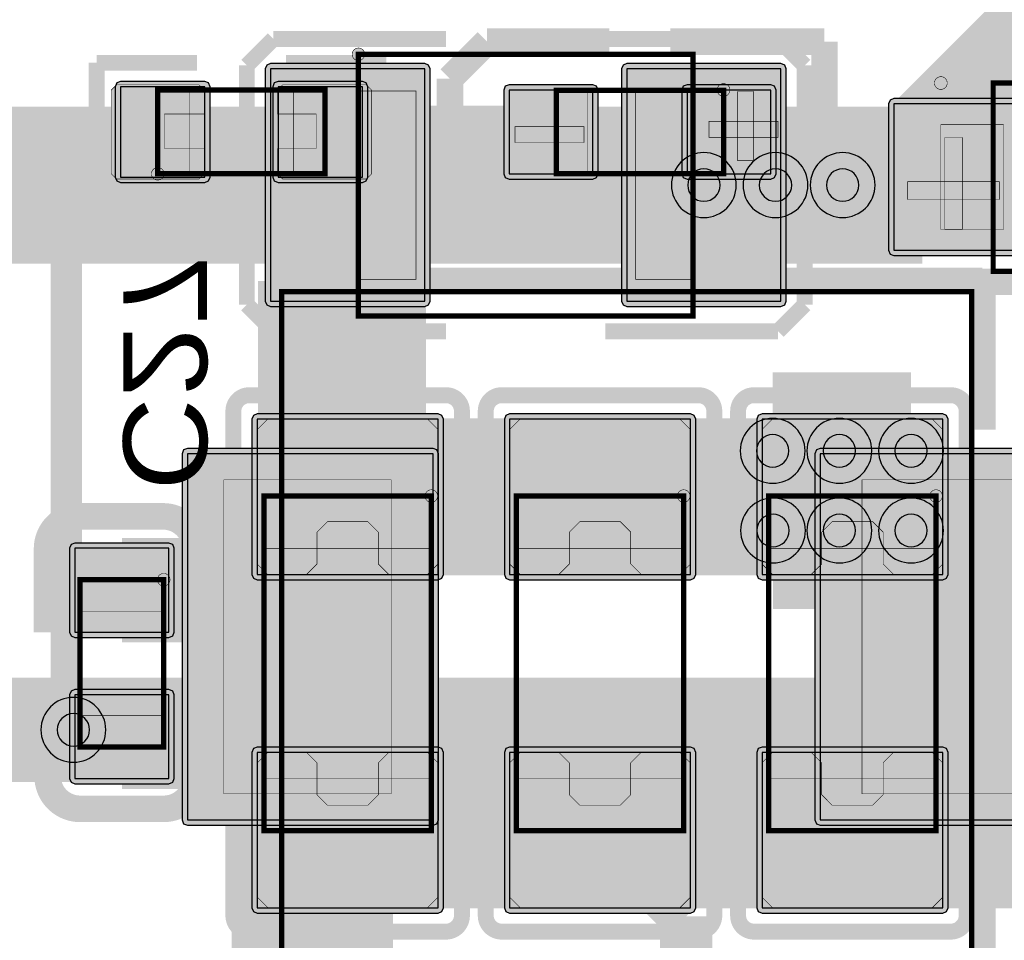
# Model space of a CAD drawing. Header units: millimetres. Extents: x -8 to 125, y -6 to 113.
# Tile 92 of 142: x 84.49 to 93.91, y 19.07 to 27.87. Entities that reach past the tile are written whole.
import ezdxf
from ezdxf.enums import TextEntityAlignment as Align

# ---------------------------------------------------------------- set-up
doc = ezdxf.new("R2010")
doc.units = ezdxf.units.MM
for name, color, linetype, true_color in [('Bottom Layer', 7, 'Continuous', 0x0000ff), ('Bottom Paste Mask Layer', 7, 'Continuous', 0x800000), ('Bottom Silkscreen Layer', 7, 'Continuous', 0x66cc33), ('Bottom Solder Mask Layer', 7, 'Continuous', 0xaa00ff), ('Component Marking Layer', 7, 'Continuous', 0x66ffcc), ('Component Shape Layer', 7, 'Continuous', 0x00cccc), ('Document Layer', 7, 'Continuous', 0xffffff), ('Hole Layer', 7, 'Continuous', 0x222222), ('Inner1', 7, 'Continuous', 0x999966), ('Inner2', 7, 'Continuous', 0x008000), ('Multi-Layer', 7, 'Continuous', 0xc0c0c0), ('Pin Soldering Layer', 7, 'Continuous', 0xcc9999), ('Top Layer', 7, 'Continuous', 0xff0000), ('Top Paste Mask Layer', 7, 'Continuous', 0x808080), ('Top Silkscreen Layer', 7, 'Continuous', 0xffcc00), ('Top Solder Mask Layer', 7, 'Continuous', 0x800080)]:
    doc.layers.add(name, color=color, linetype=linetype, true_color=true_color)
doc.styles.get("Standard").update_dxf_attribs({"font": 'arial.ttf'})

msp = doc.modelspace()

# ---------------------------------------------------------------- hatches: boundary and pattern name
at = {"layer": 'Bottom Layer'}
for points in [[(88.3646, 25.179), (88.3646, 27.3991), (86.8906, 27.3991), (86.8906, 25.179)], [(91.7708, 25.179), (91.7708, 27.3991), (90.2968, 27.3991), (90.2968, 25.179)], [(92.8499, 27.065), (92.8499, 25.6655), (94.0488, 25.6655), (94.0488, 27.065)], [(88.4916, 24.0521), (86.7636, 24.0521), (86.7636, 22.5671), (88.4916, 22.5671)], [(90.9046, 24.0521), (89.1766, 24.0521), (89.1766, 22.5671), (90.9046, 22.5671)], [(93.3176, 24.0521), (91.5896, 24.0521), (91.5896, 22.5671), (93.3176, 22.5671)], [(85.9186, 22.8171), (85.0186, 22.8171), (85.0186, 22.0171), (85.9186, 22.0171)], [(85.9186, 21.417), (85.0186, 21.417), (85.0186, 20.617), (85.9186, 20.617)], [(88.4916, 20.867), (86.7636, 20.867), (86.7636, 19.382), (88.4916, 19.382)], [(90.9046, 20.867), (89.1766, 20.867), (89.1766, 19.382), (90.9046, 19.382)], [(93.3176, 20.867), (91.5896, 20.867), (91.5896, 19.382), (93.3176, 19.382)]]:
    msp.add_hatch(color=256, dxfattribs=at).paths.add_polyline_path(points)
at = {"layer": 'Bottom Paste Mask Layer'}
for points in [[(88.3646, 25.179), (88.3646, 27.3991), (86.8906, 27.3991), (86.8906, 25.179)], [(91.7708, 25.179), (91.7708, 27.3991), (90.2968, 27.3991), (90.2968, 25.179)], [(92.8499, 27.065), (92.8499, 25.6655), (94.0488, 25.6655), (94.0488, 27.065)], [(88.3916, 22.5671), (88.0214, 22.5671), (87.9214, 22.6671), (87.9214, 22.972), (87.8214, 23.072), (87.4339, 23.072), (87.3339, 22.972), (87.3339, 22.6671), (87.2339, 22.5671), (86.8636, 22.5671), (86.7636, 22.6671), (86.7636, 23.952), (86.8636, 24.052), (88.3916, 24.052), (88.4916, 23.952), (88.4916, 22.6671)], [(90.8046, 22.5671), (90.4344, 22.5671), (90.3344, 22.6671), (90.3344, 22.972), (90.2344, 23.072), (89.8469, 23.072), (89.7469, 22.972), (89.7469, 22.6671), (89.6469, 22.5671), (89.2766, 22.5671), (89.1766, 22.6671), (89.1766, 23.952), (89.2766, 24.052), (90.8046, 24.052), (90.9046, 23.952), (90.9046, 22.6671)], [(93.2177, 22.5671), (92.8474, 22.5671), (92.7474, 22.6671), (92.7474, 22.972), (92.6474, 23.072), (92.2599, 23.072), (92.1599, 22.972), (92.1599, 22.6671), (92.0599, 22.5671), (91.6896, 22.5671), (91.5896, 22.6671), (91.5896, 23.952), (91.6896, 24.052), (93.2177, 24.052), (93.3177, 23.952), (93.3177, 22.6671)], [(85.9186, 22.8171), (85.0186, 22.8171), (85.0186, 22.0171), (85.9186, 22.0171)], [(85.9186, 21.417), (85.0186, 21.417), (85.0186, 20.617), (85.9186, 20.617)], [(88.3916, 20.867), (88.0214, 20.867), (87.9214, 20.767), (87.9214, 20.4621), (87.8214, 20.3621), (87.4339, 20.3621), (87.3339, 20.4621), (87.3339, 20.767), (87.2339, 20.867), (86.8636, 20.867), (86.7636, 20.767), (86.7636, 19.482), (86.8636, 19.382), (88.3916, 19.382), (88.4916, 19.482), (88.4916, 20.767)], [(90.8046, 20.867), (90.4344, 20.867), (90.3344, 20.767), (90.3344, 20.4621), (90.2344, 20.3621), (89.8469, 20.3621), (89.7469, 20.4621), (89.7469, 20.767), (89.6469, 20.867), (89.2766, 20.867), (89.1766, 20.767), (89.1766, 19.482), (89.2766, 19.382), (90.8046, 19.382), (90.9046, 19.482), (90.9046, 20.767)], [(93.2177, 20.867), (92.8474, 20.867), (92.7474, 20.767), (92.7474, 20.4621), (92.6474, 20.3621), (92.2599, 20.3621), (92.1599, 20.4621), (92.1599, 20.767), (92.0599, 20.867), (91.6896, 20.867), (91.5896, 20.767), (91.5896, 19.482), (91.6896, 19.382), (93.2177, 19.382), (93.3177, 19.482), (93.3177, 20.767)]]:
    msp.add_hatch(color=256, dxfattribs=at).paths.add_polyline_path(points)
at = {"layer": 'Bottom Solder Mask Layer'}
for points in [[(88.4154, 25.179), (88.4154, 27.3991), (88.4006, 27.435), (88.3646, 27.4499), (86.8906, 27.4499), (86.8547, 27.435), (86.8398, 27.3991), (86.8398, 25.179), (86.8547, 25.1431), (86.8906, 25.1282), (88.3646, 25.1282), (88.4006, 25.1431)], [(91.8216, 25.179), (91.8216, 27.3991), (91.8067, 27.435), (91.7708, 27.4499), (90.2968, 27.4499), (90.2609, 27.435), (90.246, 27.3991), (90.246, 25.179), (90.2609, 25.1431), (90.2968, 25.1282), (91.7708, 25.1282), (91.8067, 25.1431)], [(92.7991, 27.065), (92.7991, 25.6655), (92.814, 25.6296), (92.8499, 25.6147), (94.0488, 25.6147), (94.0847, 25.6296), (94.0996, 25.6655), (94.0996, 27.065), (94.0847, 27.1009), (94.0488, 27.1158), (92.8499, 27.1158), (92.814, 27.1009)], [(88.4916, 24.1029), (86.7636, 24.1029), (86.7277, 24.0881), (86.7128, 24.0521), (86.7128, 22.5671), (86.7277, 22.5312), (86.7636, 22.5163), (88.4916, 22.5163), (88.5276, 22.5312), (88.5424, 22.5671), (88.5424, 24.0521), (88.5276, 24.0881)], [(90.9046, 24.1029), (89.1766, 24.1029), (89.1407, 24.0881), (89.1258, 24.0521), (89.1258, 22.5671), (89.1407, 22.5312), (89.1766, 22.5163), (90.9046, 22.5163), (90.9406, 22.5312), (90.9554, 22.5671), (90.9554, 24.0521), (90.9406, 24.0881)], [(93.3176, 24.1029), (91.5896, 24.1029), (91.5537, 24.0881), (91.5388, 24.0521), (91.5388, 22.5671), (91.5537, 22.5312), (91.5896, 22.5163), (93.3176, 22.5163), (93.3536, 22.5312), (93.3684, 22.5671), (93.3684, 24.0521), (93.3536, 24.0881)], [(85.9186, 22.8679), (85.0186, 22.8679), (84.9827, 22.853), (84.9678, 22.8171), (84.9678, 22.0171), (84.9827, 21.9811), (85.0186, 21.9663), (85.9186, 21.9663), (85.9546, 21.9811), (85.9694, 22.0171), (85.9694, 22.8171), (85.9546, 22.853)], [(85.9186, 21.4678), (85.0186, 21.4678), (84.9827, 21.4529), (84.9678, 21.417), (84.9678, 20.617), (84.9827, 20.5811), (85.0186, 20.5662), (85.9186, 20.5662), (85.9546, 20.5811), (85.9694, 20.617), (85.9694, 21.417), (85.9546, 21.4529)], [(88.4916, 20.9178), (86.7636, 20.9178), (86.7277, 20.9029), (86.7128, 20.867), (86.7128, 19.382), (86.7277, 19.346), (86.7636, 19.3312), (88.4916, 19.3312), (88.5276, 19.346), (88.5424, 19.382), (88.5424, 20.867), (88.5276, 20.9029)], [(90.9046, 20.9178), (89.1766, 20.9178), (89.1407, 20.9029), (89.1258, 20.867), (89.1258, 19.382), (89.1407, 19.346), (89.1766, 19.3312), (90.9046, 19.3312), (90.9406, 19.346), (90.9554, 19.382), (90.9554, 20.867), (90.9406, 20.9029)], [(93.3176, 20.9178), (91.5896, 20.9178), (91.5537, 20.9029), (91.5388, 20.867), (91.5388, 19.382), (91.5537, 19.346), (91.5896, 19.3312), (93.3176, 19.3312), (93.3536, 19.346), (93.3684, 19.382), (93.3684, 20.867), (93.3536, 20.9029)]]:
    msp.add_hatch(color=256, dxfattribs=at).paths.add_polyline_path(points)
at = {"layer": 'Component Marking Layer'}
for points in [[(87.6707, 27.5391, 1), (87.7907, 27.5391, 1)], [(93.2385, 27.2644, 1), (93.3604, 27.2644, 1)], [(91.1608, 27.1984, 1), (91.2827, 27.1984, 1)], [(85.7516, 26.3971, 1), (85.8716, 26.3971, 1)], [(88.3678, 23.317, 1), (88.4877, 23.317, 1)], [(90.7808, 23.317, 1), (90.9007, 23.317, 1)], [(93.1938, 23.317, 1), (93.3137, 23.317, 1)], [(85.8086, 22.517, 1), (85.9286, 22.517, 1)]]:
    msp.add_hatch(color=256, dxfattribs=at).paths.add_polyline_path(points)
at = {"layer": 'Document Layer'}
for points in [[(91.3564, 26.5227), (91.3564, 27.1831), (91.5088, 27.1831), (91.5088, 26.5227)], [(89.2278, 26.8479), (89.8882, 26.8479), (89.8882, 26.6955), (89.2278, 26.6955)], [(91.082, 26.8987), (91.7424, 26.8987), (91.7424, 26.7463), (91.082, 26.7463)], [(93.3376, 26.7437), (93.3376, 25.8674), (93.5052, 25.8674), (93.5052, 26.7437), (93.4976, 26.7437)], [(92.982, 26.1519), (93.8583, 26.1519), (93.8583, 26.3221), (92.982, 26.3221), (92.982, 26.3119)]]:
    msp.add_hatch(color=256, dxfattribs=at).paths.add_polyline_path(points)
at = {"layer": 'Pin Soldering Layer'}
for points in [[(85.8116, 26.3971), (85.8116, 27.1971), (86.1116, 27.1971), (86.1116, 26.3971)], [(87.4116, 26.3971), (87.4116, 27.1971), (87.1116, 27.1971), (87.1116, 26.3971)], [(87.7307, 25.3891), (87.7307, 27.1891), (88.2807, 27.1891), (88.2807, 25.3891)], [(89.6215, 26.3983), (89.6215, 27.1958), (89.9213, 27.1958), (89.9213, 26.3983)], [(90.9307, 25.3891), (90.9307, 27.1891), (90.3807, 27.1891), (90.3807, 25.3891)], [(91.2217, 27.1958), (91.2217, 26.3983), (90.922, 26.3983), (90.922, 27.1958)], [(93.2995, 25.8649), (93.8989, 25.8649), (93.8989, 26.8656), (93.2995, 26.8656)], [(86.444, 20.4699), (86.444, 23.4722), (88.0442, 23.4722), (88.0442, 20.4699)], [(92.5451, 20.4699), (92.5451, 23.4722), (94.1453, 23.4722), (94.1453, 20.4699)], [(88.4276, 23.317), (86.8276, 23.317), (86.8276, 22.817), (88.4276, 22.817)], [(90.8406, 23.317), (89.2406, 23.317), (89.2406, 22.817), (90.8406, 22.817)], [(93.2536, 23.317), (91.6536, 23.317), (91.6536, 22.817), (93.2536, 22.817)], [(85.8686, 22.517), (85.0686, 22.517), (85.0686, 22.217), (85.8686, 22.217)], [(85.8686, 20.917), (85.0686, 20.917), (85.0686, 21.217), (85.8686, 21.217)], [(88.4276, 20.117), (86.8276, 20.117), (86.8276, 20.617), (88.4276, 20.617)], [(90.8406, 20.117), (89.2406, 20.117), (89.2406, 20.617), (90.8406, 20.617)], [(93.2536, 20.117), (91.6536, 20.117), (91.6536, 20.617), (93.2536, 20.617)]]:
    msp.add_hatch(color=256, dxfattribs=at).paths.add_polyline_path(points)
at = {"layer": 'Top Layer'}
for points in [[(85.455, 27.2291), (85.455, 26.365), (86.2615, 26.365), (86.2615, 27.2291)], [(86.9618, 27.2291), (86.9618, 26.365), (87.7682, 26.365), (87.7682, 27.2291)], [(89.1707, 26.397), (89.9708, 26.397), (89.9708, 27.1971), (89.1707, 27.1971)], [(90.8725, 26.397), (91.6726, 26.397), (91.6726, 27.1971), (90.8725, 27.1971)], [(88.4442, 23.7211), (86.0947, 23.7211), (86.0947, 20.221), (88.4442, 20.221)], [(94.4945, 23.7211), (92.145, 23.7211), (92.145, 20.221), (94.4945, 20.221)]]:
    msp.add_hatch(color=256, dxfattribs=at).paths.add_polyline_path(points)
at = {"layer": 'Top Paste Mask Layer'}
for points in [[(86.2566, 27.197), (86.2566, 26.9691), (85.8767, 26.9691), (85.8767, 26.6391), (86.2566, 26.6391), (86.2566, 26.397), (86.2067, 26.347), (85.4167, 26.347), (85.3666, 26.397), (85.3666, 27.197), (85.4167, 27.247), (86.2067, 27.247)], [(87.8067, 27.247), (87.0067, 27.247), (86.9566, 27.197), (86.9566, 26.9691), (87.3266, 26.9691), (87.3266, 26.6391), (86.9566, 26.6391), (86.9566, 26.397), (87.0067, 26.347), (87.8067, 26.347), (87.8566, 26.397), (87.8566, 27.197)], [(89.1707, 26.397), (89.9708, 26.397), (89.9708, 27.1971), (89.1707, 27.1971)], [(90.8725, 26.397), (91.6726, 26.397), (91.6726, 27.1971), (90.8725, 27.1971)], [(88.4442, 23.7211), (86.0947, 23.7211), (86.0947, 20.221), (88.4442, 20.221)], [(94.4945, 23.7211), (92.145, 23.7211), (92.145, 20.221), (94.4945, 20.221)]]:
    msp.add_hatch(color=256, dxfattribs=at).paths.add_polyline_path(points)
at = {"layer": 'Top Solder Mask Layer'}
for points in [[(85.4042, 27.2291), (85.4042, 26.365), (85.4191, 26.3291), (85.455, 26.3142), (86.2615, 26.3142), (86.2974, 26.3291), (86.3123, 26.365), (86.3123, 27.2291), (86.2974, 27.265), (86.2615, 27.2799), (85.455, 27.2799), (85.4191, 27.265)], [(86.911, 27.2291), (86.911, 26.365), (86.9258, 26.3291), (86.9618, 26.3142), (87.7682, 26.3142), (87.8042, 26.3291), (87.819, 26.365), (87.819, 27.2291), (87.8042, 27.265), (87.7682, 27.2799), (86.9618, 27.2799), (86.9258, 27.265)], [(89.1707, 26.3462), (89.9708, 26.3462), (90.0067, 26.3611), (90.0216, 26.397), (90.0216, 27.1971), (90.0067, 27.233), (89.9708, 27.2479), (89.1707, 27.2479), (89.1348, 27.233), (89.1199, 27.1971), (89.1199, 26.397), (89.1348, 26.3611)], [(90.8725, 26.3462), (91.6726, 26.3462), (91.7085, 26.3611), (91.7234, 26.397), (91.7234, 27.1971), (91.7085, 27.233), (91.6726, 27.2479), (90.8725, 27.2479), (90.8366, 27.233), (90.8217, 27.1971), (90.8217, 26.397), (90.8366, 26.3611)], [(88.4442, 23.7719), (86.0947, 23.7719), (86.0588, 23.757), (86.0439, 23.7211), (86.0439, 20.221), (86.0588, 20.1851), (86.0947, 20.1702), (88.4442, 20.1702), (88.4802, 20.1851), (88.495, 20.221), (88.495, 23.7211), (88.4802, 23.757)], [(94.4945, 23.7719), (92.145, 23.7719), (92.1091, 23.757), (92.0942, 23.7211), (92.0942, 20.221), (92.1091, 20.1851), (92.145, 20.1702), (94.4945, 20.1702), (94.5305, 20.1851), (94.5453, 20.221), (94.5453, 23.7211), (94.5305, 23.757)]]:
    msp.add_hatch(color=256, dxfattribs=at).paths.add_polyline_path(points)

# ---------------------------------------------------------------- linework, layer by layer
at = {"layer": 'Bottom Layer'}
for points in [[(88.3646, 25.179), (88.3646, 27.3991), (86.8906, 27.3991), (86.8906, 25.179)], [(91.7708, 25.179), (91.7708, 27.3991), (90.2968, 27.3991), (90.2968, 25.179)], [(92.8499, 27.065), (92.8499, 25.6655), (94.0488, 25.6655), (94.0488, 27.065)], [(88.4916, 24.0521), (86.7636, 24.0521), (86.7636, 22.5671), (88.4916, 22.5671)], [(90.9046, 24.0521), (89.1766, 24.0521), (89.1766, 22.5671), (90.9046, 22.5671)], [(93.3176, 24.0521), (91.5896, 24.0521), (91.5896, 22.5671), (93.3176, 22.5671)], [(85.9186, 22.8171), (85.0186, 22.8171), (85.0186, 22.0171), (85.9186, 22.0171)], [(85.9186, 21.417), (85.0186, 21.417), (85.0186, 20.617), (85.9186, 20.617)], [(88.4916, 20.867), (86.7636, 20.867), (86.7636, 19.382), (88.4916, 19.382)], [(90.9046, 20.867), (89.1766, 20.867), (89.1766, 19.382), (90.9046, 19.382)], [(93.3176, 20.867), (91.5896, 20.867), (91.5896, 19.382), (93.3176, 19.382)]]:
    msp.add_lwpolyline(points, close=True, dxfattribs=at)
for points, const_width in [([(87.6276, 23.3096), (87.6276, 26.2891)], 1.5), ([(93.3731, 26.2891), (93.4493, 26.3653)], 1), ([(92.3606, 26.2891), (91.7183, 26.2891)], 1), ([(92.3606, 26.2891), (93.3731, 26.2891)], 1), ([(90.0406, 23.3096), (87.6276, 23.3096)], 1.5), ([(92.4536, 23.3096), (90.0406, 23.3096)], 1.5), ([(86.7351, 22.4171), (87.6276, 23.3096)], 1), ([(93.0886, 22.987), (92.7661, 23.3096)], 0.5), ([(95.3747, 22.987), (93.0886, 22.987)], 0.5), ([(85.4686, 22.4171), (86.7351, 22.4171)], 1), ([(85.4686, 21.017), (86.7351, 21.017)], 1), ([(86.7351, 21.017), (87.6276, 20.1245)], 1), ([(85.4036, 21.082), (85.0052, 21.082)], 0.5), ([(85.4686, 21.017), (85.4036, 21.082)], 0.5), ([(87.3101, 19.807), (87.6276, 20.1245)], 1.5), ([(90.0406, 20.1245), (87.6276, 20.1245)], 1.5), ([(92.4536, 20.1245), (90.0406, 20.1245)], 1.5), ([(95.2934, 20.1245), (92.4536, 20.1245)], 1.5), ([(87.3101, 19.807), (87.3101, 12.518)], 1.5), ([(90.8646, 19.3005), (90.0406, 20.1245)], 0.5), ([(90.8646, 17.907), (90.8646, 19.3005)], 0.5)]:
    msp.add_lwpolyline(points, dxfattribs=dict(at, const_width=const_width))
at = {"layer": 'Bottom Paste Mask Layer'}
for points in [[(88.3646, 25.179), (88.3646, 27.3991), (86.8906, 27.3991), (86.8906, 25.179)], [(91.7708, 25.179), (91.7708, 27.3991), (90.2968, 27.3991), (90.2968, 25.179)], [(92.8499, 27.065), (92.8499, 25.6655), (94.0488, 25.6655), (94.0488, 27.065)], [(85.9186, 22.8171), (85.0186, 22.8171), (85.0186, 22.0171), (85.9186, 22.0171)], [(85.9186, 21.417), (85.0186, 21.417), (85.0186, 20.617), (85.9186, 20.617)]]:
    msp.add_lwpolyline(points, close=True, dxfattribs=at)
at = {"layer": 'Bottom Paste Mask Layer', "const_width": 0.00508}
for points in [[(88.3916, 22.5671), (88.0214, 22.5671), (87.9214, 22.6671), (87.9214, 22.972), (87.8214, 23.072), (87.4339, 23.072), (87.3339, 22.972), (87.3339, 22.6671), (87.2339, 22.5671), (86.8636, 22.5671), (86.7636, 22.6671), (86.7636, 23.952), (86.8636, 24.052), (88.3916, 24.052), (88.4916, 23.952), (88.4916, 22.6671)], [(88.3916, 22.5671), (88.0214, 22.5671), (87.9214, 22.6671), (87.9214, 22.972), (87.8214, 23.072), (87.4339, 23.072), (87.3339, 22.972), (87.3339, 22.6671), (87.2339, 22.5671), (86.8636, 22.5671), (86.7636, 22.6671), (86.7636, 23.952), (86.8636, 24.052), (88.3916, 24.052), (88.4916, 23.952), (88.4916, 22.6671)], [(90.8046, 22.5671), (90.4344, 22.5671), (90.3344, 22.6671), (90.3344, 22.972), (90.2344, 23.072), (89.8469, 23.072), (89.7469, 22.972), (89.7469, 22.6671), (89.6469, 22.5671), (89.2766, 22.5671), (89.1766, 22.6671), (89.1766, 23.952), (89.2766, 24.052), (90.8046, 24.052), (90.9046, 23.952), (90.9046, 22.6671)], [(90.8046, 22.5671), (90.4344, 22.5671), (90.3344, 22.6671), (90.3344, 22.972), (90.2344, 23.072), (89.8469, 23.072), (89.7469, 22.972), (89.7469, 22.6671), (89.6469, 22.5671), (89.2766, 22.5671), (89.1766, 22.6671), (89.1766, 23.952), (89.2766, 24.052), (90.8046, 24.052), (90.9046, 23.952), (90.9046, 22.6671)], [(93.2177, 22.5671), (92.8474, 22.5671), (92.7474, 22.6671), (92.7474, 22.972), (92.6474, 23.072), (92.2599, 23.072), (92.1599, 22.972), (92.1599, 22.6671), (92.0599, 22.5671), (91.6896, 22.5671), (91.5896, 22.6671), (91.5896, 23.952), (91.6896, 24.052), (93.2177, 24.052), (93.3177, 23.952), (93.3177, 22.6671)], [(93.2177, 22.5671), (92.8474, 22.5671), (92.7474, 22.6671), (92.7474, 22.972), (92.6474, 23.072), (92.2599, 23.072), (92.1599, 22.972), (92.1599, 22.6671), (92.0599, 22.5671), (91.6896, 22.5671), (91.5896, 22.6671), (91.5896, 23.952), (91.6896, 24.052), (93.2177, 24.052), (93.3177, 23.952), (93.3177, 22.6671)], [(88.3916, 20.867), (88.0214, 20.867), (87.9214, 20.767), (87.9214, 20.4621), (87.8214, 20.3621), (87.4339, 20.3621), (87.3339, 20.4621), (87.3339, 20.767), (87.2339, 20.867), (86.8636, 20.867), (86.7636, 20.767), (86.7636, 19.482), (86.8636, 19.382), (88.3916, 19.382), (88.4916, 19.482), (88.4916, 20.767)], [(88.3916, 20.867), (88.0214, 20.867), (87.9214, 20.767), (87.9214, 20.4621), (87.8214, 20.3621), (87.4339, 20.3621), (87.3339, 20.4621), (87.3339, 20.767), (87.2339, 20.867), (86.8636, 20.867), (86.7636, 20.767), (86.7636, 19.482), (86.8636, 19.382), (88.3916, 19.382), (88.4916, 19.482), (88.4916, 20.767)], [(90.8046, 20.867), (90.4344, 20.867), (90.3344, 20.767), (90.3344, 20.4621), (90.2344, 20.3621), (89.8469, 20.3621), (89.7469, 20.4621), (89.7469, 20.767), (89.6469, 20.867), (89.2766, 20.867), (89.1766, 20.767), (89.1766, 19.482), (89.2766, 19.382), (90.8046, 19.382), (90.9046, 19.482), (90.9046, 20.767)], [(90.8046, 20.867), (90.4344, 20.867), (90.3344, 20.767), (90.3344, 20.4621), (90.2344, 20.3621), (89.8469, 20.3621), (89.7469, 20.4621), (89.7469, 20.767), (89.6469, 20.867), (89.2766, 20.867), (89.1766, 20.767), (89.1766, 19.482), (89.2766, 19.382), (90.8046, 19.382), (90.9046, 19.482), (90.9046, 20.767)], [(93.2177, 20.867), (92.8474, 20.867), (92.7474, 20.767), (92.7474, 20.4621), (92.6474, 20.3621), (92.2599, 20.3621), (92.1599, 20.4621), (92.1599, 20.767), (92.0599, 20.867), (91.6896, 20.867), (91.5896, 20.767), (91.5896, 19.482), (91.6896, 19.382), (93.2177, 19.382), (93.3177, 19.482), (93.3177, 20.767)], [(93.2177, 20.867), (92.8474, 20.867), (92.7474, 20.767), (92.7474, 20.4621), (92.6474, 20.3621), (92.2599, 20.3621), (92.1599, 20.4621), (92.1599, 20.767), (92.0599, 20.867), (91.6896, 20.867), (91.5896, 20.767), (91.5896, 19.482), (91.6896, 19.382), (93.2177, 19.382), (93.3177, 19.482), (93.3177, 20.767)]]:
    msp.add_lwpolyline(points, close=True, dxfattribs=at)
at = {"layer": 'Bottom Silkscreen Layer'}
for points, const_width in [([(86.9177, 27.6861), (86.6637, 27.4321)], 0.152), ([(86.9177, 27.6861), (86.6637, 27.4321)], 0.152), ([(88.5687, 27.6861), (86.9177, 27.6861)], 0.152), ([(88.5687, 27.6861), (86.9177, 27.6861)], 0.152), ([(91.7437, 27.6861), (90.0927, 27.6861)], 0.152), ([(91.7437, 27.6861), (90.0927, 27.6861)], 0.152), ([(91.9977, 27.4321), (91.7437, 27.6861)], 0.152), ([(91.9977, 27.4321), (91.7437, 27.6861)], 0.152), ([(86.6637, 27.4321), (86.6637, 25.1461)], 0.152), ([(86.6637, 27.4321), (86.6637, 25.1461)], 0.152), ([(91.9977, 25.1461), (91.9977, 27.4321)], 0.152), ([(91.9977, 25.1461), (91.9977, 27.4321)], 0.152), ([(93.6474, 27.366), (96.6497, 27.366)], 0.254), ([(93.6474, 27.366), (96.6497, 27.366)], 0.254), ([(93.6474, 25.3645), (96.6497, 25.3645)], 0.254), ([(93.6474, 25.3645), (96.6497, 25.3645)], 0.254), ([(86.6637, 25.1461), (86.9177, 24.892)], 0.152), ([(86.6637, 25.1461), (86.9177, 24.892)], 0.152), ([(91.7437, 24.892), (91.9977, 25.1461)], 0.152), ([(91.7437, 24.892), (91.9977, 25.1461)], 0.152), ([(86.9177, 24.892), (88.5687, 24.892)], 0.152), ([(86.9177, 24.892), (88.5687, 24.892)], 0.152), ([(90.0927, 24.892), (91.7437, 24.892)], 0.152), ([(90.0927, 24.892), (91.7437, 24.892)], 0.152), ([(88.5678, 24.2806), (86.6874, 24.2806)], 0.1524), ([(88.5678, 24.2806), (86.6874, 24.2806)], 0.1524), ([(90.9808, 24.2806), (89.1004, 24.2806)], 0.1524), ([(90.9808, 24.2806), (89.1004, 24.2806)], 0.1524), ([(93.3939, 24.2806), (91.5134, 24.2806)], 0.1524), ([(93.3939, 24.2806), (91.5134, 24.2806)], 0.1524), ([(86.535, 24.1282), (86.535, 22.6433)], 0.1524), ([(86.535, 24.1282), (86.535, 22.6433)], 0.1524), ([(88.7202, 22.6433), (88.7202, 24.1282)], 0.1524), ([(88.7202, 22.6433), (88.7202, 24.1282)], 0.1524), ([(88.948, 24.1282), (88.948, 22.6433)], 0.1524), ([(88.948, 24.1282), (88.948, 22.6433)], 0.1524), ([(91.1332, 22.6433), (91.1332, 24.1282)], 0.1524), ([(91.1332, 22.6433), (91.1332, 24.1282)], 0.1524), ([(91.361, 24.1282), (91.361, 22.6433)], 0.1524), ([(91.361, 24.1282), (91.361, 22.6433)], 0.1524), ([(93.5463, 22.6433), (93.5463, 24.1282)], 0.1524), ([(93.5463, 22.6433), (93.5463, 24.1282)], 0.1524), ([(85.063, 23.1225), (85.863, 23.1225)], 0.254), ([(85.063, 23.1225), (85.863, 23.1225)], 0.254), ([(84.7532, 22.0127), (84.7532, 22.8127)], 0.254), ([(84.7532, 22.0127), (84.7532, 22.8127)], 0.254), ([(86.1728, 22.0127), (86.1728, 22.8127)], 0.254), ([(86.1728, 22.0127), (86.1728, 22.8127)], 0.254), ([(84.759, 21.4368), (84.759, 20.6368)], 0.254), ([(84.759, 21.4368), (84.759, 20.6368)], 0.254), ([(86.1787, 21.4368), (86.1787, 20.6368)], 0.254), ([(86.1787, 21.4368), (86.1787, 20.6368)], 0.254), ([(86.535, 19.3058), (86.535, 20.7908)], 0.1524), ([(86.535, 19.3058), (86.535, 20.7908)], 0.1524), ([(88.7202, 20.7908), (88.7202, 19.3058)], 0.1524), ([(88.7202, 20.7908), (88.7202, 19.3058)], 0.1524), ([(88.948, 19.3058), (88.948, 20.7908)], 0.1524), ([(88.948, 19.3058), (88.948, 20.7908)], 0.1524), ([(91.1332, 20.7908), (91.1332, 19.3058)], 0.1524), ([(91.1332, 20.7908), (91.1332, 19.3058)], 0.1524), ([(91.361, 19.3058), (91.361, 20.7908)], 0.1524), ([(91.361, 19.3058), (91.361, 20.7908)], 0.1524), ([(93.5463, 20.7908), (93.5463, 19.3058)], 0.1524), ([(93.5463, 20.7908), (93.5463, 19.3058)], 0.1524), ([(85.0689, 20.327), (85.8689, 20.327)], 0.254), ([(85.0689, 20.327), (85.8689, 20.327)], 0.254), ([(88.5678, 19.1534), (86.6874, 19.1534)], 0.1524), ([(88.5678, 19.1534), (86.6874, 19.1534)], 0.1524), ([(90.9808, 19.1534), (89.1004, 19.1534)], 0.1524), ([(90.9808, 19.1534), (89.1004, 19.1534)], 0.1524), ([(93.3939, 19.1534), (91.5134, 19.1534)], 0.1524), ([(93.3939, 19.1534), (91.5134, 19.1534)], 0.1524)]:
    msp.add_lwpolyline(points, dxfattribs=dict(at, const_width=const_width))
for points, const_width in [([(86.6874, 24.2806, 0.414214), (86.535, 24.1282)], 0.1524), ([(86.6874, 24.2806, 0.414214), (86.535, 24.1282)], 0.1524), ([(88.7202, 24.1282, 0.414214), (88.5678, 24.2806)], 0.1524), ([(88.7202, 24.1282, 0.414214), (88.5678, 24.2806)], 0.1524), ([(89.1004, 24.2806, 0.414214), (88.948, 24.1282)], 0.1524), ([(89.1004, 24.2806, 0.414214), (88.948, 24.1282)], 0.1524), ([(91.1332, 24.1282, 0.414214), (90.9808, 24.2806)], 0.1524), ([(91.1332, 24.1282, 0.414214), (90.9808, 24.2806)], 0.1524), ([(91.5134, 24.2806, 0.414214), (91.361, 24.1282)], 0.1524), ([(91.5134, 24.2806, 0.414214), (91.361, 24.1282)], 0.1524), ([(93.5463, 24.1282, 0.414214), (93.3939, 24.2806)], 0.1524), ([(93.5463, 24.1282, 0.414214), (93.3939, 24.2806)], 0.1524), ([(85.063, 23.1226, 0.414214), (84.7532, 22.8127)], 0.254), ([(85.063, 23.1226, 0.414214), (84.7532, 22.8127)], 0.254), ([(86.1728, 22.8127, 0.414239), (85.863, 23.1226)], 0.254), ([(86.1728, 22.8127, 0.414239), (85.863, 23.1226)], 0.254), ([(84.759, 20.6369, 0.414239), (85.0689, 20.327)], 0.254), ([(84.759, 20.6369, 0.414239), (85.0689, 20.327)], 0.254), ([(85.8688, 20.327, 0.414214), (86.1787, 20.6369)], 0.254), ([(85.8688, 20.327, 0.414214), (86.1787, 20.6369)], 0.254), ([(86.6874, 19.1534, -0.414214), (86.535, 19.3058)], 0.1524), ([(86.6874, 19.1534, -0.414214), (86.535, 19.3058)], 0.1524), ([(88.7202, 19.3058, -0.414214), (88.5678, 19.1534)], 0.1524), ([(88.7202, 19.3058, -0.414214), (88.5678, 19.1534)], 0.1524), ([(89.1004, 19.1534, -0.414214), (88.948, 19.3058)], 0.1524), ([(89.1004, 19.1534, -0.414214), (88.948, 19.3058)], 0.1524), ([(91.1332, 19.3058, -0.414214), (90.9808, 19.1534)], 0.1524), ([(91.1332, 19.3058, -0.414214), (90.9808, 19.1534)], 0.1524), ([(91.5134, 19.1534, -0.414214), (91.361, 19.3058)], 0.1524), ([(91.5134, 19.1534, -0.414214), (91.361, 19.3058)], 0.1524), ([(93.5463, 19.3058, -0.414214), (93.3939, 19.1534)], 0.1524), ([(93.5463, 19.3058, -0.414214), (93.3939, 19.1534)], 0.1524)]:
    msp.add_lwpolyline(points, format="xyb", dxfattribs=dict(at, const_width=const_width))
at = {"layer": 'Bottom Solder Mask Layer'}
for points in [[(88.4154, 25.179), (88.4154, 27.3991), (88.4006, 27.435), (88.3646, 27.4499), (86.8906, 27.4499), (86.8547, 27.435), (86.8398, 27.3991), (86.8398, 25.179), (86.8547, 25.1431), (86.8906, 25.1282), (88.3646, 25.1282), (88.4006, 25.1431)], [(91.8216, 25.179), (91.8216, 27.3991), (91.8067, 27.435), (91.7708, 27.4499), (90.2968, 27.4499), (90.2609, 27.435), (90.246, 27.3991), (90.246, 25.179), (90.2609, 25.1431), (90.2968, 25.1282), (91.7708, 25.1282), (91.8067, 25.1431)], [(92.7991, 27.065), (92.7991, 25.6655), (92.814, 25.6296), (92.8499, 25.6147), (94.0488, 25.6147), (94.0847, 25.6296), (94.0996, 25.6655), (94.0996, 27.065), (94.0847, 27.1009), (94.0488, 27.1158), (92.8499, 27.1158), (92.814, 27.1009)], [(88.4916, 24.1029), (86.7636, 24.1029), (86.7277, 24.0881), (86.7128, 24.0521), (86.7128, 22.5671), (86.7277, 22.5312), (86.7636, 22.5163), (88.4916, 22.5163), (88.5276, 22.5312), (88.5424, 22.5671), (88.5424, 24.0521), (88.5276, 24.0881)], [(90.9046, 24.1029), (89.1766, 24.1029), (89.1407, 24.0881), (89.1258, 24.0521), (89.1258, 22.5671), (89.1407, 22.5312), (89.1766, 22.5163), (90.9046, 22.5163), (90.9406, 22.5312), (90.9554, 22.5671), (90.9554, 24.0521), (90.9406, 24.0881)], [(93.3176, 24.1029), (91.5896, 24.1029), (91.5537, 24.0881), (91.5388, 24.0521), (91.5388, 22.5671), (91.5537, 22.5312), (91.5896, 22.5163), (93.3176, 22.5163), (93.3536, 22.5312), (93.3684, 22.5671), (93.3684, 24.0521), (93.3536, 24.0881)], [(85.9186, 22.8679), (85.0186, 22.8679), (84.9827, 22.853), (84.9678, 22.8171), (84.9678, 22.0171), (84.9827, 21.9811), (85.0186, 21.9663), (85.9186, 21.9663), (85.9546, 21.9811), (85.9694, 22.0171), (85.9694, 22.8171), (85.9546, 22.853)], [(85.9186, 21.4678), (85.0186, 21.4678), (84.9827, 21.4529), (84.9678, 21.417), (84.9678, 20.617), (84.9827, 20.5811), (85.0186, 20.5662), (85.9186, 20.5662), (85.9546, 20.5811), (85.9694, 20.617), (85.9694, 21.417), (85.9546, 21.4529)], [(88.4916, 20.9178), (86.7636, 20.9178), (86.7277, 20.9029), (86.7128, 20.867), (86.7128, 19.382), (86.7277, 19.346), (86.7636, 19.3312), (88.4916, 19.3312), (88.5276, 19.346), (88.5424, 19.382), (88.5424, 20.867), (88.5276, 20.9029)], [(90.9046, 20.9178), (89.1766, 20.9178), (89.1407, 20.9029), (89.1258, 20.867), (89.1258, 19.382), (89.1407, 19.346), (89.1766, 19.3312), (90.9046, 19.3312), (90.9406, 19.346), (90.9554, 19.382), (90.9554, 20.867), (90.9406, 20.9029)], [(93.3176, 20.9178), (91.5896, 20.9178), (91.5537, 20.9029), (91.5388, 20.867), (91.5388, 19.382), (91.5537, 19.346), (91.5896, 19.3312), (93.3176, 19.3312), (93.3536, 19.346), (93.3684, 19.382), (93.3684, 20.867), (93.3536, 20.9029)]]:
    msp.add_lwpolyline(points, close=True, dxfattribs=at)
at = {"layer": 'Component Marking Layer', "const_width": 0.00508}
for points in [[(87.6707, 27.5391, 1), (87.7907, 27.5391, 1)], [(93.2385, 27.2644, 1), (93.3604, 27.2644, 1)], [(91.1608, 27.1984, 1), (91.2827, 27.1984, 1)], [(85.7516, 26.3971, 1), (85.8716, 26.3971, 1)], [(88.3678, 23.317, 1), (88.4877, 23.317, 1)], [(90.7808, 23.317, 1), (90.9007, 23.317, 1)], [(93.1938, 23.317, 1), (93.3137, 23.317, 1)], [(85.8086, 22.517, 1), (85.9286, 22.517, 1)]]:
    msp.add_lwpolyline(points, format="xyb", close=True, dxfattribs=at)
at = {"layer": 'Component Shape Layer', "const_width": 0.0508}
for points in [[(90.9307, 25.039), (90.9307, 27.5391), (87.7307, 27.5391), (87.7307, 25.039)], [(90.9307, 25.039), (90.9307, 27.5391), (87.7307, 27.5391), (87.7307, 25.039)], [(85.8116, 26.3971), (85.8116, 27.1971), (87.4116, 27.1971), (87.4116, 26.3971)], [(85.8116, 26.3971), (85.8116, 27.1971), (87.4116, 27.1971), (87.4116, 26.3971)], [(89.6215, 27.1958), (91.2217, 27.1958), (91.2217, 26.3983), (89.6215, 26.3983)], [(89.6215, 27.1958), (91.2217, 27.1958), (91.2217, 26.3983), (89.6215, 26.3983)], [(93.7998, 25.4661), (96.4999, 25.4661), (96.4999, 27.2644), (93.7998, 27.2644)], [(93.7998, 25.4661), (96.4999, 25.4661), (96.4999, 27.2644), (93.7998, 27.2644)], [(86.9952, 18.6716), (86.9952, 25.2705), (93.5941, 25.2705), (93.5941, 18.6716)], [(86.9952, 18.6716), (86.9952, 25.2705), (93.5941, 25.2705), (93.5941, 18.6716)], [(88.4276, 23.317), (86.8276, 23.317), (86.8276, 20.117), (88.4276, 20.117)], [(88.4276, 23.317), (86.8276, 23.317), (86.8276, 20.117), (88.4276, 20.117)], [(90.8406, 23.317), (89.2406, 23.317), (89.2406, 20.117), (90.8406, 20.117)], [(90.8406, 23.317), (89.2406, 23.317), (89.2406, 20.117), (90.8406, 20.117)], [(93.2536, 23.317), (91.6536, 23.317), (91.6536, 20.117), (93.2536, 20.117)], [(93.2536, 23.317), (91.6536, 23.317), (91.6536, 20.117), (93.2536, 20.117)], [(85.8686, 22.517), (85.0686, 22.517), (85.0686, 20.917), (85.8686, 20.917)], [(85.8686, 22.517), (85.0686, 22.517), (85.0686, 20.917), (85.8686, 20.917)]]:
    msp.add_lwpolyline(points, close=True, dxfattribs=at)
at = {"layer": 'Document Layer', "const_width": 0.00508}
for points in [[(91.3564, 26.5227), (91.3564, 27.1831), (91.5088, 27.1831), (91.5088, 26.5227)], [(91.3564, 26.5227), (91.3564, 27.1831), (91.5088, 27.1831), (91.5088, 26.5227)], [(89.2278, 26.8479), (89.8882, 26.8479), (89.8882, 26.6955), (89.2278, 26.6955)], [(89.2278, 26.8479), (89.8882, 26.8479), (89.8882, 26.6955), (89.2278, 26.6955)], [(91.082, 26.8987), (91.7424, 26.8987), (91.7424, 26.7463), (91.082, 26.7463)], [(91.082, 26.8987), (91.7424, 26.8987), (91.7424, 26.7463), (91.082, 26.7463)], [(93.3376, 26.7437), (93.3376, 25.8674), (93.5052, 25.8674), (93.5052, 26.7437), (93.4976, 26.7437)], [(93.3376, 26.7437), (93.3376, 25.8674), (93.5052, 25.8674), (93.5052, 26.7437), (93.4976, 26.7437)], [(92.982, 26.1519), (93.8583, 26.1519), (93.8583, 26.3221), (92.982, 26.3221), (92.982, 26.3119)], [(92.982, 26.1519), (93.8583, 26.1519), (93.8583, 26.3221), (92.982, 26.3221), (92.982, 26.3119)]]:
    msp.add_lwpolyline(points, close=True, dxfattribs=at)
at = {"layer": 'Hole Layer'}
for points in [[(90.8788, 26.2891, 1), (91.1888, 26.2891), (91.1888, 26.2891, 1), (90.8788, 26.2891)], [(91.5633, 26.2891, 1), (91.8733, 26.2891), (91.8733, 26.2891, 1), (91.5633, 26.2891)], [(92.2056, 26.2891, 1), (92.5156, 26.2891), (92.5156, 26.2891, 1), (92.2056, 26.2891)], [(91.5366, 23.749, 1), (91.8466, 23.749), (91.8466, 23.749, 1), (91.5366, 23.749)], [(92.1744, 23.749, 1), (92.4844, 23.749), (92.4844, 23.749, 1), (92.1744, 23.749)], [(92.8596, 23.749, 1), (93.1696, 23.749), (93.1696, 23.749, 1), (92.8596, 23.749)], [(91.5396, 22.987, 1), (91.8496, 22.987), (91.8496, 22.987, 1), (91.5396, 22.987)], [(92.1744, 22.987, 1), (92.4844, 22.987), (92.4844, 22.987, 1), (92.1744, 22.987)], [(92.8596, 22.987, 1), (93.1696, 22.987), (93.1696, 22.987, 1), (92.8596, 22.987)], [(84.8502, 21.082, 1), (85.1602, 21.082), (85.1602, 21.082, 1), (84.8502, 21.082)]]:
    msp.add_lwpolyline(points, format="xyb", dxfattribs=at)
at = {"layer": 'Inner1', "const_width": 1}
for points in [[(50.8744, 21.082), (85.0052, 21.082)], [(85.0052, 21.082), (100.5842, 21.082)]]:
    msp.add_lwpolyline(points, dxfattribs=at)
at = {"layer": 'Inner2', "const_width": 1.5}
for points in [[(93.1226, 26.2891), (105.2183, 38.3847)], [(91.0338, 26.2891), (77.6286, 26.2891)], [(91.0338, 26.2891), (91.7183, 26.2891)], [(91.7183, 26.2891), (92.3606, 26.2891)], [(92.3606, 26.2891), (93.1226, 26.2891)]]:
    msp.add_lwpolyline(points, dxfattribs=at)
at = {"layer": 'Multi-Layer'}
for points in [[(90.7238, 26.2891, 1), (91.3438, 26.2891), (91.3438, 26.2891, 1), (90.7238, 26.2891)], [(91.4083, 26.2891, 1), (92.0283, 26.2891), (92.0283, 26.2891, 1), (91.4083, 26.2891)], [(92.0506, 26.2891, 1), (92.6706, 26.2891), (92.6706, 26.2891, 1), (92.0506, 26.2891)], [(91.3816, 23.749, 1), (92.0016, 23.749), (92.0016, 23.749, 1), (91.3816, 23.749)], [(92.0194, 23.749, 1), (92.6394, 23.749), (92.6394, 23.749, 1), (92.0194, 23.749)], [(92.7046, 23.749, 1), (93.3246, 23.749), (93.3246, 23.749, 1), (92.7046, 23.749)], [(91.3846, 22.987, 1), (92.0046, 22.987), (92.0046, 22.987, 1), (91.3846, 22.987)], [(92.0194, 22.987, 1), (92.6394, 22.987), (92.6394, 22.987, 1), (92.0194, 22.987)], [(92.7046, 22.987, 1), (93.3246, 22.987), (93.3246, 22.987, 1), (92.7046, 22.987)], [(84.6952, 21.082, 1), (85.3152, 21.082), (85.3152, 21.082, 1), (84.6952, 21.082)]]:
    msp.add_lwpolyline(points, format="xyb", dxfattribs=at)
at = {"layer": 'Pin Soldering Layer', "const_width": 0.00508}
for points in [[(85.8116, 26.3971), (85.8116, 27.1971), (86.1116, 27.1971), (86.1116, 26.3971)], [(85.8116, 26.3971), (85.8116, 27.1971), (86.1116, 27.1971), (86.1116, 26.3971)], [(87.4116, 26.3971), (87.4116, 27.1971), (87.1116, 27.1971), (87.1116, 26.3971)], [(87.4116, 26.3971), (87.4116, 27.1971), (87.1116, 27.1971), (87.1116, 26.3971)], [(87.7307, 25.3891), (87.7307, 27.1891), (88.2807, 27.1891), (88.2807, 25.3891)], [(87.7307, 25.3891), (87.7307, 27.1891), (88.2807, 27.1891), (88.2807, 25.3891)], [(89.6215, 26.3983), (89.6215, 27.1958), (89.9213, 27.1958), (89.9213, 26.3983)], [(89.6215, 26.3983), (89.6215, 27.1958), (89.9213, 27.1958), (89.9213, 26.3983)], [(90.9307, 25.3891), (90.9307, 27.1891), (90.3807, 27.1891), (90.3807, 25.3891)], [(90.9307, 25.3891), (90.9307, 27.1891), (90.3807, 27.1891), (90.3807, 25.3891)], [(91.2217, 27.1958), (91.2217, 26.3983), (90.922, 26.3983), (90.922, 27.1958)], [(91.2217, 27.1958), (91.2217, 26.3983), (90.922, 26.3983), (90.922, 27.1958)], [(93.2995, 25.8649), (93.8989, 25.8649), (93.8989, 26.8656), (93.2995, 26.8656)], [(93.2995, 25.8649), (93.8989, 25.8649), (93.8989, 26.8656), (93.2995, 26.8656)], [(86.444, 20.4699), (86.444, 23.4722), (88.0442, 23.4722), (88.0442, 20.4699)], [(86.444, 20.4699), (86.444, 23.4722), (88.0442, 23.4722), (88.0442, 20.4699)], [(92.5451, 20.4699), (92.5451, 23.4722), (94.1453, 23.4722), (94.1453, 20.4699)], [(92.5451, 20.4699), (92.5451, 23.4722), (94.1453, 23.4722), (94.1453, 20.4699)], [(88.4276, 23.317), (86.8276, 23.317), (86.8276, 22.817), (88.4276, 22.817)], [(88.4276, 23.317), (86.8276, 23.317), (86.8276, 22.817), (88.4276, 22.817)], [(90.8406, 23.317), (89.2406, 23.317), (89.2406, 22.817), (90.8406, 22.817)], [(90.8406, 23.317), (89.2406, 23.317), (89.2406, 22.817), (90.8406, 22.817)], [(93.2536, 23.317), (91.6536, 23.317), (91.6536, 22.817), (93.2536, 22.817)], [(93.2536, 23.317), (91.6536, 23.317), (91.6536, 22.817), (93.2536, 22.817)], [(85.8686, 22.517), (85.0686, 22.517), (85.0686, 22.217), (85.8686, 22.217)], [(85.8686, 22.517), (85.0686, 22.517), (85.0686, 22.217), (85.8686, 22.217)], [(85.8686, 20.917), (85.0686, 20.917), (85.0686, 21.217), (85.8686, 21.217)], [(85.8686, 20.917), (85.0686, 20.917), (85.0686, 21.217), (85.8686, 21.217)], [(88.4276, 20.117), (86.8276, 20.117), (86.8276, 20.617), (88.4276, 20.617)], [(88.4276, 20.117), (86.8276, 20.117), (86.8276, 20.617), (88.4276, 20.617)], [(90.8406, 20.117), (89.2406, 20.117), (89.2406, 20.617), (90.8406, 20.617)], [(90.8406, 20.117), (89.2406, 20.117), (89.2406, 20.617), (90.8406, 20.617)], [(93.2536, 20.117), (91.6536, 20.117), (91.6536, 20.617), (93.2536, 20.617)], [(93.2536, 20.117), (91.6536, 20.117), (91.6536, 20.617), (93.2536, 20.617)]]:
    msp.add_lwpolyline(points, close=True, dxfattribs=at)
at = {"layer": 'Top Layer'}
for points, const_width in [([(90.9296, 26.7971), (90.5486, 27.1781)], 0.5), ([(89.5707, 26.7971), (87.365, 26.7971)], 0.5), ([(91.2725, 26.7971), (90.9296, 26.7971)], 0.5), ([(85.8583, 26.7971), (84.9365, 25.8752)], 0.3), ([(84.9365, 25.8752), (84.9365, 21.0368)], 0.3), ([(91.6916, 23.749), (92.3294, 23.749)], 1.5), ([(92.3294, 23.749), (93.0146, 23.749)], 1.5), ([(93.0146, 23.749), (93.0146, 22.987)], 1.5), ([(91.6946, 22.987), (92.3294, 22.987)], 1.5), ([(92.3294, 22.987), (93.0146, 22.987)], 1.5), ([(87.2695, 21.971), (87.2695, 17.0959)], 1.5)]:
    msp.add_lwpolyline(points, dxfattribs=dict(at, const_width=const_width))
for points in [[(85.455, 27.2291), (85.455, 26.365), (86.2615, 26.365), (86.2615, 27.2291)], [(86.9618, 27.2291), (86.9618, 26.365), (87.7682, 26.365), (87.7682, 27.2291)], [(89.1707, 26.397), (89.9708, 26.397), (89.9708, 27.1971), (89.1707, 27.1971)], [(90.8725, 26.397), (91.6726, 26.397), (91.6726, 27.1971), (90.8725, 27.1971)], [(88.4442, 23.7211), (86.0947, 23.7211), (86.0947, 20.221), (88.4442, 20.221)], [(94.4945, 23.7211), (92.145, 23.7211), (92.145, 20.221), (94.4945, 20.221)]]:
    msp.add_lwpolyline(points, close=True, dxfattribs=at)
at = {"layer": 'Top Paste Mask Layer', "const_width": 0.00508}
for points in [[(86.2566, 27.197), (86.2566, 26.9691), (85.8767, 26.9691), (85.8767, 26.6391), (86.2566, 26.6391), (86.2566, 26.397), (86.2067, 26.347), (85.4167, 26.347), (85.3666, 26.397), (85.3666, 27.197), (85.4167, 27.247), (86.2067, 27.247)], [(86.2566, 27.197), (86.2566, 26.9691), (85.8767, 26.9691), (85.8767, 26.6391), (86.2566, 26.6391), (86.2566, 26.397), (86.2067, 26.347), (85.4167, 26.347), (85.3666, 26.397), (85.3666, 27.197), (85.4167, 27.247), (86.2067, 27.247)], [(87.8067, 27.247), (87.0067, 27.247), (86.9566, 27.197), (86.9566, 26.9691), (87.3266, 26.9691), (87.3266, 26.6391), (86.9566, 26.6391), (86.9566, 26.397), (87.0067, 26.347), (87.8067, 26.347), (87.8566, 26.397), (87.8566, 27.197)], [(87.8067, 27.247), (87.0067, 27.247), (86.9566, 27.197), (86.9566, 26.9691), (87.3266, 26.9691), (87.3266, 26.6391), (86.9566, 26.6391), (86.9566, 26.397), (87.0067, 26.347), (87.8067, 26.347), (87.8566, 26.397), (87.8566, 27.197)]]:
    msp.add_lwpolyline(points, close=True, dxfattribs=at)
at = {"layer": 'Top Paste Mask Layer'}
for points in [[(89.1707, 26.397), (89.9708, 26.397), (89.9708, 27.1971), (89.1707, 27.1971)], [(90.8725, 26.397), (91.6726, 26.397), (91.6726, 27.1971), (90.8725, 27.1971)], [(88.4442, 23.7211), (86.0947, 23.7211), (86.0947, 20.221), (88.4442, 20.221)], [(94.4945, 23.7211), (92.145, 23.7211), (92.145, 20.221), (94.4945, 20.221)]]:
    msp.add_lwpolyline(points, close=True, dxfattribs=at)
at = {"layer": 'Top Silkscreen Layer'}
for points, const_width in [([(88.6055, 27.3051), (88.9611, 27.6607)], 0.254), ([(88.6055, 27.3051), (88.9611, 27.6607)], 0.254), ([(90.1295, 27.6607), (88.9611, 27.6607)], 0.254), ([(90.1295, 27.6607), (88.9611, 27.6607)], 0.254), ([(92.1869, 27.6607), (90.7137, 27.6607)], 0.254), ([(92.1869, 27.6607), (90.7137, 27.6607)], 0.254), ([(92.1869, 25.9335), (92.1869, 27.6607)], 0.254), ([(92.1869, 25.9335), (92.1869, 27.6607)], 0.254), ([(85.2265, 26.1364), (85.2265, 27.4577)], 0.1524), ([(85.2265, 27.4577), (86.1854, 27.4577)], 0.1524), ([(85.2265, 26.1364), (85.2265, 27.4577)], 0.1524), ([(85.2265, 27.4577), (86.1854, 27.4577)], 0.1524), ([(87.9967, 27.4577), (87.0378, 27.4577)], 0.1524), ([(87.9967, 27.4577), (87.0378, 27.4577)], 0.1524), ([(87.9967, 26.1364), (87.9967, 27.4577)], 0.1524), ([(87.9967, 26.1364), (87.9967, 27.4577)], 0.1524), ([(88.6055, 26.2891), (88.6055, 27.3051)], 0.254), ([(88.6055, 26.2891), (88.6055, 27.3051)], 0.254), ([(90.4978, 26.3907), (90.4978, 27.1781)], 0.2032), ([(90.4978, 26.3907), (90.4978, 27.1781)], 0.2032), ([(90.4978, 26.7894), (90.3226, 26.7894)], 0.2032), ([(90.4978, 26.7894), (90.3226, 26.7894)], 0.2032), ([(88.9611, 25.9335), (88.6055, 26.2891)], 0.254), ([(88.9611, 25.9335), (88.6055, 26.2891)], 0.254), ([(86.1854, 26.1364), (85.2265, 26.1364)], 0.1524), ([(86.1854, 26.1364), (85.2265, 26.1364)], 0.1524), ([(87.0378, 26.1364), (87.9967, 26.1364)], 0.1524), ([(87.0378, 26.1364), (87.9967, 26.1364)], 0.1524), ([(90.1041, 25.9335), (88.9611, 25.9335)], 0.254), ([(90.1041, 25.9335), (88.9611, 25.9335)], 0.254), ([(92.1869, 25.9335), (90.7137, 25.9335)], 0.254), ([(92.1869, 25.9335), (90.7137, 25.9335)], 0.254), ([(86.8987, 25.3721), (93.6957, 25.3721)], 0.254), ([(86.8987, 25.3721), (86.8987, 23.9522)], 0.254), ([(86.8987, 25.3721), (93.6957, 25.3721)], 0.254), ([(86.8987, 25.3721), (86.8987, 23.9522)], 0.254), ([(93.6957, 23.9522), (93.6957, 25.3721)], 0.254), ([(93.6957, 23.9522), (93.6957, 25.3721)], 0.254), ([(86.8987, 19.9898), (86.8987, 18.57)], 0.254), ([(86.8987, 19.9898), (86.8987, 18.57)], 0.254), ([(93.6957, 18.8722), (93.6957, 19.9898)], 0.254), ([(93.6957, 18.8722), (93.6957, 19.9898)], 0.254)]:
    msp.add_lwpolyline(points, dxfattribs=dict(at, const_width=const_width))
at = {"layer": 'Top Solder Mask Layer'}
for points in [[(85.4042, 27.2291), (85.4042, 26.365), (85.4191, 26.3291), (85.455, 26.3142), (86.2615, 26.3142), (86.2974, 26.3291), (86.3123, 26.365), (86.3123, 27.2291), (86.2974, 27.265), (86.2615, 27.2799), (85.455, 27.2799), (85.4191, 27.265)], [(86.911, 27.2291), (86.911, 26.365), (86.9258, 26.3291), (86.9618, 26.3142), (87.7682, 26.3142), (87.8042, 26.3291), (87.819, 26.365), (87.819, 27.2291), (87.8042, 27.265), (87.7682, 27.2799), (86.9618, 27.2799), (86.9258, 27.265)], [(89.1707, 26.3462), (89.9708, 26.3462), (90.0067, 26.3611), (90.0216, 26.397), (90.0216, 27.1971), (90.0067, 27.233), (89.9708, 27.2479), (89.1707, 27.2479), (89.1348, 27.233), (89.1199, 27.1971), (89.1199, 26.397), (89.1348, 26.3611)], [(90.8725, 26.3462), (91.6726, 26.3462), (91.7085, 26.3611), (91.7234, 26.397), (91.7234, 27.1971), (91.7085, 27.233), (91.6726, 27.2479), (90.8725, 27.2479), (90.8366, 27.233), (90.8217, 27.1971), (90.8217, 26.397), (90.8366, 26.3611)], [(88.4442, 23.7719), (86.0947, 23.7719), (86.0588, 23.757), (86.0439, 23.7211), (86.0439, 20.221), (86.0588, 20.1851), (86.0947, 20.1702), (88.4442, 20.1702), (88.4802, 20.1851), (88.495, 20.221), (88.495, 23.7211), (88.4802, 23.757)], [(94.4945, 23.7719), (92.145, 23.7719), (92.1091, 23.757), (92.0942, 23.7211), (92.0942, 20.221), (92.1091, 20.1851), (92.145, 20.1702), (94.4945, 20.1702), (94.5305, 20.1851), (94.5453, 20.221), (94.5453, 23.7211), (94.5305, 23.757)]]:
    msp.add_lwpolyline(points, close=True, dxfattribs=at)

# ---------------------------------------------------------------- texts
at = {"layer": 'Bottom Silkscreen Layer', "text_generation_flag": 2, "width": 1.1}
msp.add_text('C27', height=0.8001, rotation=630, dxfattribs=at).set_placement((85.2426, 23.368), align=Align.BOTTOM_LEFT)

doc.saveas('drawing.dxf')
